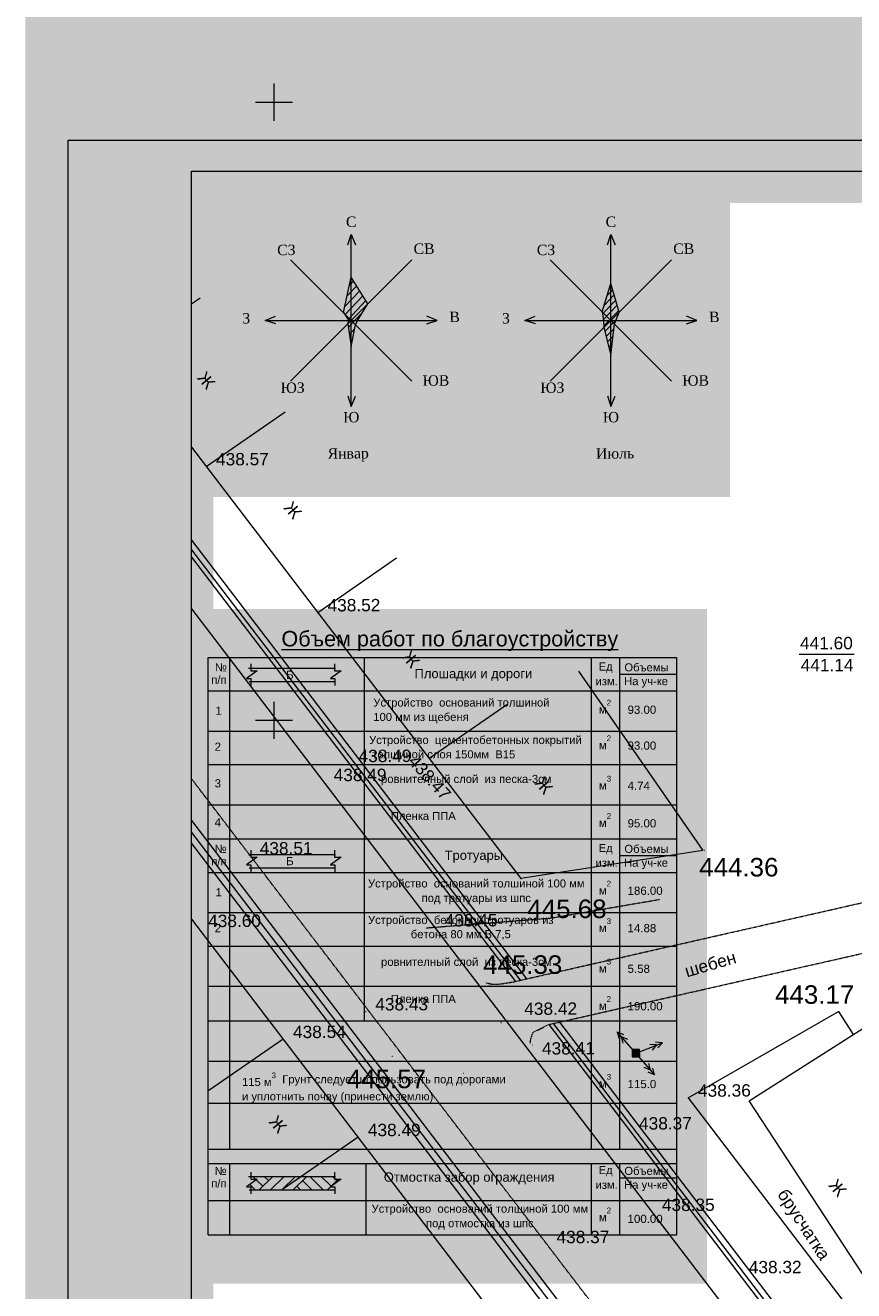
# Model space of a CAD drawing. Header units: millimetres. Extents: x 918404 to 1362154, y 4120617 to 4364104.
# Tile 167 of 256: x 1046704 to 1060104, y 4169400 to 4189872. Entities that reach past the tile are written whole.
import ezdxf

# ---------------------------------------------------------------- set-up
doc = ezdxf.new("R2010")
doc.units = ezdxf.units.MM
doc.header["$MEASUREMENT"] = 0
doc.linetypes.add('Д_ТРОТ_ТРУБА', pattern=[1.5, 0.75, -0.75])
for name, color, linetype, lineweight in [('(001) Сетка_Ном._пера__132', 132, 'Continuous', 18), ('(002) Рамка_Ном._пера__7', 7, 'Continuous', 18), ('(004) Точки рельефа_Ном._пера__7', 7, 'Continuous', 18), ('(007) Здания_Ном._пера__7', 7, 'Continuous', 18), ('(022) Возд. Линии_Ном._пера__240', 240, 'Continuous', 18), ('(022) Возд. Линии_Ном._пера__7', 7, 'Continuous', 18), ('(025) Дорога_Ном._пера__7', 7, 'Continuous', 18), ('0_Ном._пера__1', 1, 'Continuous', 18), ('0_Ном._пера__174', 174, 'Continuous', 18), ('0_Ном._пера__255', 255, 'Continuous', 18), ('0_Ном._пера__5', 5, 'Continuous', 18), ('0_Ном._пера__7', 7, 'Continuous', 18), ('111111111111_Ном._пера__7', 7, 'Continuous', 18), ('1_Ном._пера__7', 7, 'Continuous', 18), ('ВЫСОТА_Ном._пера__7', 7, 'Continuous', 18), ('Текст_Ном._пера__255', 255, 'Continuous', 18), ('Текст_Ном._пера__7', 7, 'Continuous', 18), ('ТОЧКИ_Ном._пера__6', 6, 'Continuous', 18)]:
    doc.layers.add(name, color=color, linetype=linetype, lineweight=lineweight)
for name, color, linetype, lineweight, true_color in [('(027) Гидрография_Ном._пера__8', 7, 'Continuous', 18, 0x136734), ('0_Ном._пера__250', 7, 'Continuous', 18, 0x494949), ('Канал Напор_Ном._пера__250', 7, 'Continuous', 18, 0x494949)]:
    doc.layers.add(name, color=color, linetype=linetype, lineweight=lineweight, true_color=true_color)
doc.styles.add('СГЕНЕРИР_СТИЛЬ_1', font='arial.ttf')
doc.styles.add('СГЕНЕРИР_СТИЛЬ_2', font='arial.ttf')
doc.styles.add('СГЕНЕРИР_СТИЛЬ_4', font='times.ttf')

msp = doc.modelspace()

# ---------------------------------------------------------------- hatches: boundary and pattern name
at = {"layer": '(022) Возд. Линии_Ном._пера__240', "linetype": 'Continuous'}
h = msp.add_hatch(color=256, dxfattribs=at)
h.paths.add_polyline_path([(1056520.2, 4173301.2), (1056522.6, 4173181.2), (1056642.5, 4173183.6), (1056640.1, 4173303.6)])
h.paths.add_polyline_path([(1056591.3, 4173242.4, -1), (1056571.3, 4173242.4, -1)], flags=0)
at = {"layer": '(022) Возд. Линии_Ном._пера__7', "linetype": 'Continuous'}
msp.add_hatch(color=256, dxfattribs=at).paths.add_polyline_path([(1056573.9, 4173249.1, 1), (1056588.8, 4173235.7, 1)])
msp.add_hatch(color=256, dxfattribs=at).paths.add_polyline_path([(1056573.9, 4173249.1, 1), (1056588.8, 4173235.7, 1)])
at = {"layer": '0_Ном._пера__1', "linetype": 'Continuous'}
h = msp.add_hatch(dxfattribs=at)
h.set_pattern_fill('Блоки_стеновые', color=256, style=0, pattern_type=2)
h.set_pattern_definition([(46.081, (1056242.39, 4185306.39), (-52.125, 54.1296), [])])
h.paths.add_polyline_path([(1056176.5, 4185697.5), (1056310.9, 4185231.9), (1056256.5, 4185097.5), (1056233.1, 4185040.9), (1056176.5, 4184537.5), (1056063.4, 4184984.4), (1056035.1, 4185238.9)])
at = {"layer": '0_Ном._пера__250', "linetype": 'Continuous'}
h = msp.add_hatch(dxfattribs=at)
h.set_pattern_fill('Грунт', color=256, style=0, pattern_type=2)
h.set_pattern_definition([(45, (295942.93, 4126321.94), (-275.77163, 275.77163), []), (45, (295851, 4126413.9), (-551.5433, 551.5433), []), (45, (295759.1, 4126505.8), (-551.5433, 551.5433), []), (135, (295667.16, 4126597.72), (91.923878, 91.923878), [389.99999, -389.99999])])
h.paths.add_polyline_path([(1050349.7, 4171249), (1050349.7, 4171206.4), (1050454.1, 4171206.4), (1050283.7, 4171081.7), (1050351.8, 4171081.7), (1050351.8, 4171025), (1051710.2, 4171025), (1051710.2, 4171081.7), (1051642, 4171081.7), (1051812.5, 4171206.4), (1051708.1, 4171206.4), (1051708.1, 4171249)])
at = {"layer": '0_Ном._пера__255', "linetype": 'Continuous'}
h = msp.add_hatch(color=256, dxfattribs=at)
h.paths.add_polyline_path([(1046704.3, 4191646.9), (1046704.3, 4157775.6), (1089562.6, 4157775.6), (1089562.6, 4191646.9)])
h.paths.add_polyline_path([(1049745.7, 4183065.4), (1049745.7, 4186999.8), (1061860, 4186999.8), (1061860, 4185902.9), (1067543.2, 4185902.9), (1067543.2, 4187020.4), (1073782.3, 4187020.4), (1073782.3, 4185067.9), (1074090.5, 4185067.9), (1074090.5, 4165239.1), (1073782.3, 4165239.1), (1073782.3, 4165313.9), (1069953.7, 4165313.9), (1069953.7, 4169186.3), (1049745.7, 4169186.3)], flags=0)
for points in [[(1058103.6, 4182240.2), (1049742.2, 4182240.2), (1049742.2, 4187172.1), (1058103.6, 4187172.1)], [(1049507.5, 4180430.1), (1049507.5, 4169512.8), (1057729.7, 4169512.8), (1057729.7, 4180430.1)]]:
    msp.add_hatch(color=256, dxfattribs=at).paths.add_polyline_path(points)
at = {"layer": '0_Ном._пера__5', "linetype": 'Continuous'}
h = msp.add_hatch(dxfattribs=at)
h.set_pattern_fill('Блоки_стеновые', color=256, style=0, pattern_type=2)
h.set_pattern_definition([(46.723, (1052092.37, 4185421.96), (-62.069, 65.918), [])])
h.paths.add_polyline_path([(1051936.2, 4185097.5), (1051848.9, 4185224.8), (1051976.2, 4185797.5), (1052244.9, 4185366.2), (1052076.2, 4185097.5), (1052046.9, 4185026.8), (1051976.2, 4184677.5), (1051919.6, 4185040.9)])
at = {"layer": 'Канал Напор_Ном._пера__250', "linetype": 'Continuous', "lineweight": 0, "true_color": 0x363636}
msp.add_hatch(color=250, dxfattribs=at).paths.add_polyline_path([(1050349.7, 4179472.4), (1050349.7, 4179429.8), (1050454.1, 4179429.8), (1050283.7, 4179305), (1050351.8, 4179305), (1050351.8, 4179248.4), (1051710.2, 4179248.4), (1051710.2, 4179305), (1051642, 4179305), (1051812.5, 4179429.8), (1051708.1, 4179429.8), (1051708.1, 4179472.4)])
at = {"layer": 'Канал Напор_Ном._пера__250', "linetype": 'Continuous', "lineweight": 0, "true_color": 0x121212}
msp.add_hatch(color=250, dxfattribs=at).paths.add_polyline_path([(1050349.7, 4176458.9), (1050349.7, 4176416.2), (1050454.1, 4176416.2), (1050283.7, 4176291.5), (1050351.8, 4176291.5), (1050351.8, 4176234.8), (1051710.2, 4176234.8), (1051710.2, 4176291.5), (1051642, 4176291.5), (1051812.5, 4176416.2), (1051708.1, 4176416.2), (1051708.1, 4176458.9)])

# ---------------------------------------------------------------- linework, layer by layer
at = {"layer": '(001) Сетка_Ном._пера__132', "linetype": 'Continuous'}
for p, q in [((1050726.3, 4188929), (1050726.3, 4188329)), ((1050426.3, 4188629), (1051026.3, 4188629)), ((1050726.3, 4178929), (1050726.3, 4178329)), ((1050426.3, 4178629), (1051026.3, 4178629))]:
    msp.add_line(p, q, dxfattribs=at)
at = {"layer": '(004) Точки рельефа_Ном._пера__7', "linetype": 'Continuous'}
for p, q in [((1049630.8, 4182736.9), (1049640.8, 4182736.9)), ((1051434.5, 4180373.8), (1051444.5, 4180373.8)), ((1051937.1, 4177935.2), (1051947.1, 4177935.2)), ((1053236.3, 4178013.2), (1053246.3, 4178013.2)), ((1051534.1, 4177627.5), (1051544.1, 4177627.5)), ((1050338.2, 4176441.3), (1050348.2, 4176441.3)), ((1054719.3, 4176070.3), (1054729.3, 4176070.3)), ((1053328.9, 4175276), (1053338.9, 4175276)), ((1049503.1, 4175269.5), (1049513.1, 4175269.5)), ((1052206.5, 4173917.7), (1052216.5, 4173917.7)), ((1054395.8, 4173738.8), (1054405.8, 4173738.8)), ((1050876.1, 4173470.6), (1050886.1, 4173470.6)), ((1057427.4, 4172522.3), (1057437.4, 4172522.3)), ((1052087.1, 4171884), (1052097.1, 4171884)), ((1056473.7, 4171991.6), (1056483.7, 4171991.6)), ((1056842.8, 4170672.3), (1056852.8, 4170672.3)), ((1055138.3, 4170152.4), (1055148.3, 4170152.4)), ((1058249.3, 4169665.3), (1058259.3, 4169665.3))]:
    msp.add_line(p, q, dxfattribs=at)
at = {"layer": '(007) Здания_Ном._пера__7', "linetype": 'Continuous'}
for p, q in [((1049395, 4185365.3), (1049533.6, 4185461.3)), ((1049630.8, 4182736.9), (1050906.4, 4183619.9)), ((1049395, 4183045.9), (1054719.3, 4176070.3)), ((1049395, 4181543.8), (1054812.9, 4174445.4)), ((1049395, 4181265.7), (1054632, 4174404.4)), ((1051434.5, 4180373.8), (1052710.1, 4181256.7)), ((1049395, 4180430.1), (1063324.9, 4162179.8)), ((1053236.3, 4178013.2), (1054511.9, 4178896.1)), ((1049395, 4177007.5), (1060712.6, 4162179.8)), ((1049395, 4176634.2), (1060427.6, 4162179.8)), ((1049395, 4175411.1), (1059494.1, 4162179.8)), ((1057427.4, 4172522.3), (1059857.8, 4173917.9)), ((1055172.7, 4173706.7), (1063963, 4162179.8)), ((1055346.6, 4173746.2), (1064175, 4162179.8)), ((1050876.1, 4173470.6), (1049672.2, 4172637.4)), ((1057427.4, 4172522.3), (1064811.3, 4162848.2)), ((1052087.1, 4171884), (1050883.2, 4171050.8))]:
    msp.add_line(p, q, dxfattribs=at)
at = {"layer": '(022) Возд. Линии_Ном._пера__7', "linetype": 'Continuous'}
for p, q in [((1056275.4, 4173585.9), (1056379.3, 4173544.5)), ((1056275.4, 4173585.9), (1056304.6, 4173477.9)), ((1056541.4, 4173287.2), (1056275.4, 4173585.9)), ((1056341.9, 4173511.2), (1056371.1, 4173403.3)), ((1056341.9, 4173511.2), (1056445.8, 4173469.8)), ((1056637.1, 4173264.5), (1057008.9, 4173412.1)), ((1056637.1, 4173264.5), (1057008.9, 4173412.1)), ((1056915.9, 4173375.2), (1056804.6, 4173384.8)), ((1056915.9, 4173375.2), (1056804.6, 4173384.8)), ((1056915.9, 4173375.2), (1056841.5, 4173291.8)), ((1056915.9, 4173375.2), (1056841.5, 4173291.8)), ((1057008.9, 4173412.1), (1056897.5, 4173421.7)), ((1057008.9, 4173412.1), (1056897.5, 4173421.7)), ((1057008.9, 4173412.1), (1056934.4, 4173328.7)), ((1057008.9, 4173412.1), (1056934.4, 4173328.7)), ((1056620.3, 4173196.7), (1056879.9, 4172892.5)), ((1056815, 4172968.5), (1056788.2, 4173077)), ((1056815, 4172968.5), (1056712.1, 4173012.1)), ((1056879.9, 4172892.5), (1056777, 4172936.1)), ((1056879.9, 4172892.5), (1056853.1, 4173001))]:
    msp.add_line(p, q, dxfattribs=at)
at = {"layer": '(022) Возд. Линии_Ном._пера__7', "linetype": 'Continuous', "flags": 128}
msp.add_lwpolyline([(1056640.1, 4173303.6), (1056520.2, 4173301.2), (1056522.6, 4173181.2), (1056642.5, 4173183.6)], close=True, dxfattribs=at)
msp.add_lwpolyline([(1056640.1, 4173303.6), (1056520.2, 4173301.2), (1056522.6, 4173181.2), (1056642.5, 4173183.6)], close=True, dxfattribs=at)
at = {"layer": '(022) Возд. Линии_Ном._пера__7', "linetype": 'Continuous'}
msp.add_circle((1056581.3, 4173242.4), 10, dxfattribs=at)
msp.add_circle((1056581.3, 4173242.4), 10, dxfattribs=at)
at = {"layer": '(025) Дорога_Ном._пера__7', "linetype": 'Д_ТРОТ_ТРУБА'}
for p, q in [((1049395, 4177677), (1061223.6, 4162179.8)), ((1056966.4, 4175726.3), (1055211.5, 4175425.4)), ((1055211.5, 4175425.4), (1053185.2, 4175264.6))]:
    msp.add_line(p, q, dxfattribs=at)
at = {"layer": '(027) Гидрография_Ном._пера__8', "linetype": 'Continuous'}
for p, q in [((1049395, 4181385.3), (1054709.8, 4174422)), ((1049395, 4176812.3), (1060563.5, 4162179.8)), ((1055243.5, 4173722.8), (1064054, 4162179.8))]:
    msp.add_line(p, q, dxfattribs=at)
at = {"layer": '0_Ном._пера__1', "linetype": 'Continuous'}
for p, q in [((1056035.1, 4185238.9), (1056176.5, 4185697.5)), ((1056310.9, 4185231.9), (1056176.5, 4185697.5)), ((1056035.1, 4185238.9), (1056056.5, 4185097.5)), ((1056256.5, 4185097.5), (1056310.9, 4185231.9)), ((1056056.5, 4185097.5), (1056063.4, 4184984.4)), ((1056063.4, 4184984.4), (1056176.5, 4184537.5)), ((1056176.5, 4184537.5), (1056233.1, 4185040.9)), ((1056233.1, 4185040.9), (1056256.5, 4185097.5)), ((1060112.1, 4179691.2), (1059220.3, 4179691.2))]:
    msp.add_line(p, q, dxfattribs=at)
at = {"layer": '0_Ном._пера__174', "linetype": 'Continuous', "flags": 128}
for points in [[(1047395, 4188014.6), (1089395.9, 4188014.6), (1089395.9, 4158734.6), (1047395, 4158734.6)], [(1049395, 4187514.6), (1088895.9, 4187514.6), (1088895.9, 4159234.6), (1049395, 4159234.6)]]:
    msp.add_lwpolyline(points, close=True, dxfattribs=at)
at = {"layer": '0_Ном._пера__5', "linetype": 'Continuous'}
for p, q in [((1051848.9, 4185224.8), (1051976.2, 4185797.5)), ((1052244.9, 4185366.2), (1051976.2, 4185797.5)), ((1052076.2, 4185097.5), (1052244.9, 4185366.2)), ((1051848.9, 4185224.8), (1051936.2, 4185097.5)), ((1051919.6, 4185040.9), (1051936.2, 4185097.5)), ((1051919.6, 4185040.9), (1051976.2, 4184677.5)), ((1051976.2, 4184677.5), (1052046.9, 4185026.8)), ((1052046.9, 4185026.8), (1052076.2, 4185097.5))]:
    msp.add_line(p, q, dxfattribs=at)
at = {"layer": '0_Ном._пера__7', "linetype": 'Continuous'}
for p, q in [((1051920.2, 4186318.4), (1051976.2, 4186489.7)), ((1051976.2, 4183705.3), (1051976.2, 4186489.7)), ((1051976.2, 4186489.7), (1052043, 4186320.4)), ((1056120.5, 4186318.4), (1056176.5, 4186489.7)), ((1056176.5, 4183705.3), (1056176.5, 4186489.7)), ((1056176.5, 4186489.7), (1056243.4, 4186320.4)), ((1050995.3, 4184116.6), (1052957, 4186078.4)), ((1050995.3, 4186078.4), (1052957, 4184116.6)), ((1055195.7, 4184116.6), (1057157.4, 4186078.4)), ((1055195.7, 4186078.4), (1057157.4, 4184116.6)), ((1050584, 4185097.5), (1050753.3, 4185164.3)), ((1053368.4, 4185097.5), (1053199.1, 4185164.3)), ((1054784.3, 4185097.5), (1054953.6, 4185164.3)), ((1057568.7, 4185097.5), (1057399.4, 4185164.3)), ((1050584, 4185097.5), (1053368.4, 4185097.5)), ((1050755.3, 4185041.5), (1050584, 4185097.5)), ((1053197, 4185041.5), (1053368.4, 4185097.5)), ((1054784.3, 4185097.5), (1057568.7, 4185097.5)), ((1054955.7, 4185041.5), (1054784.3, 4185097.5)), ((1057397.4, 4185041.5), (1057568.7, 4185097.5)), ((1051920.2, 4183876.6), (1051976.2, 4183705.3)), ((1051976.2, 4183705.3), (1052043, 4183874.6)), ((1056120.5, 4183876.6), (1056176.5, 4183705.3)), ((1056176.5, 4183705.3), (1056243.4, 4183874.6))]:
    msp.add_line(p, q, dxfattribs=at)
at = {"layer": '0_Ном._пера__7', "linetype": 'Д_ТРОТ_ТРУБА', "flags": 128}
for points in [[(1054151, 4174382.6), (1054267.3, 4174357.4), (1054390.4, 4174362.7), (1054578.9, 4174392.3), (1060768, 4175796.9), (1073122.5, 4179555.6), (1078444, 4182198.8)], [(1055172.7, 4173706.7), (1060973.3, 4175023.1), (1073418.9, 4178809.5), (1079212.4, 4181687.2)], [(1054870.7, 4173398.2), (1054882.1, 4173477.7), (1054918.4, 4173578.7), (1055172.7, 4173706.7)]]:
    msp.add_lwpolyline(points, dxfattribs=at)
at = {"layer": '0_Ном._пера__7', "linetype": 'Continuous', "flags": 128}
for points in [[(1055652.6, 4179421.9), (1057664.9, 4176523), (1054719.3, 4176070.3)], [(1059857.8, 4173917.9), (1060095.8, 4173544.1)]]:
    msp.add_lwpolyline(points, dxfattribs=at)
msp.add_lwpolyline([(1058410.6, 4172471.3), (1060608.2, 4173870.4), (1063379.4, 4169646.4), (1061181.8, 4168247.3)], close=True, dxfattribs=at)
at = {"layer": '1_Ном._пера__7', "linetype": 'Continuous'}
for p, q in [((1049662, 4179646.1), (1057235.5, 4179646.1)), ((1050006.2, 4179646.1), (1050006.2, 4176709.3)), ((1052186.5, 4179646.1), (1052186.5, 4176709.3)), ((1055858.5, 4179646.1), (1055858.5, 4176709.3)), ((1056317.5, 4179646.1), (1056317.5, 4176709.3)), ((1050315.2, 4179472.4), (1051722.6, 4179472.4)), ((1056317.5, 4179375.1), (1057235.5, 4179375.1)), ((1051721.9, 4179248.4), (1050325.3, 4179248.4)), ((1049662, 4179104.2), (1057235.5, 4179104.2)), ((1049662, 4178454), (1057235.5, 4178454)), ((1049662, 4177912.9), (1057235.5, 4177912.9)), ((1049662, 4177262.7), (1057235.5, 4177262.7)), ((1050006.2, 4176709.3), (1050006.2, 4174325.9)), ((1052186.5, 4176709.3), (1052186.5, 4173766.7)), ((1055858.5, 4176709.3), (1055858.5, 4174325.9)), ((1056317.5, 4176709.3), (1056317.5, 4174325.9)), ((1050315.2, 4176458.9), (1051722.6, 4176458.9)), ((1056317.5, 4176438.3), (1057235.5, 4176438.3)), ((1049662, 4176167.4), (1057235.5, 4176167.4)), ((1051721.9, 4176234.8), (1050325.3, 4176234.8)), ((1049662, 4175517.1), (1057235.5, 4175517.1)), ((1049662, 4174976.1), (1057235.5, 4174976.1)), ((1049662, 4174325.9), (1057235.5, 4174325.9)), ((1050006.2, 4174325.9), (1050006.2, 4171689.1)), ((1055858.5, 4174325.9), (1055858.5, 4171689.1)), ((1056317.5, 4174325.9), (1056317.5, 4171689.1)), ((1049662, 4173766.7), (1057235.5, 4173766.7)), ((1049662, 4173115.8), (1057235.5, 4173115.8)), ((1049662, 4172433), (1057235.5, 4172433)), ((1049662, 4171689.1), (1057235.5, 4171689.1)), ((1049662, 4171689.1), (1057235.5, 4171689.1)), ((1049662, 4171456.7), (1057235.5, 4171456.7)), ((1050006.2, 4171456.7), (1050006.2, 4170301.6)), ((1052217.9, 4170301.6), (1052217.9, 4171456.7)), ((1055858.5, 4171456.7), (1055858.5, 4170301.6)), ((1056317.5, 4171456.7), (1056317.5, 4170301.6)), ((1050315.2, 4171249), (1051722.6, 4171249)), ((1056317.5, 4171228.5), (1057235.5, 4171228.5)), ((1051721.9, 4171025), (1050325.3, 4171025)), ((1049662, 4170859.3), (1057235.5, 4170859.3)), ((1049662, 4170301.6), (1057235.5, 4170301.6))]:
    msp.add_line(p, q, dxfattribs=at)
at = {"layer": '1_Ном._пера__7', "linetype": 'Continuous', "flags": 128}
for points in [[(1049662, 4176709.3), (1049662, 4179646.1), (1057235.5, 4179646.1), (1057235.5, 4176706.2)], [(1050349.7, 4179540.6), (1050349.7, 4179429.8), (1050454.1, 4179429.8), (1050283.7, 4179305), (1050351.8, 4179305), (1050351.8, 4179192.4)], [(1051708.1, 4179540.6), (1051708.1, 4179429.8), (1051812.5, 4179429.8), (1051642, 4179305), (1051710.2, 4179305), (1051710.2, 4179192.4)], [(1049662, 4174325.9), (1049662, 4176709.3), (1057235.5, 4176709.3), (1057235.5, 4174325.9)], [(1050349.7, 4176527.1), (1050349.7, 4176416.2), (1050454.1, 4176416.2), (1050283.7, 4176291.5), (1050351.8, 4176291.5), (1050351.8, 4176178.8)], [(1051708.1, 4176527.1), (1051708.1, 4176416.2), (1051812.5, 4176416.2), (1051642, 4176291.5), (1051710.2, 4176291.5), (1051710.2, 4176178.8)], [(1049662, 4171689.1), (1049662, 4174325.9)], [(1057235.5, 4174325.9), (1057235.5, 4171689.1)], [(1049662, 4170301.6), (1049662, 4171689.1)], [(1057235.5, 4171689.1), (1057235.5, 4170301.6)], [(1050349.7, 4171317.2), (1050349.7, 4171206.4), (1050454.1, 4171206.4), (1050283.7, 4171081.7), (1050351.8, 4171081.7), (1050351.8, 4170969)], [(1051708.1, 4171317.2), (1051708.1, 4171206.4), (1051812.5, 4171206.4), (1051642, 4171081.7), (1051710.2, 4171081.7), (1051710.2, 4170969)]]:
    msp.add_lwpolyline(points, dxfattribs=at)
at = {"layer": 'ТОЧКИ_Ном._пера__6', "linetype": 'Continuous'}
for p, q in [((1057682.6, 4176525.7), (1057692.6, 4176525.7)), ((1054719.3, 4176070.3), (1054729.3, 4176070.3)), ((1054205.7, 4174331.2), (1054215.7, 4174331.2)), ((1059857.8, 4173917.9), (1059867.8, 4173917.9)), ((1054900.6, 4173376.2), (1054910.6, 4173376.2)), ((1056580.5, 4173239.9), (1056590.5, 4173239.9)), ((1052634.6, 4173196.7), (1052644.6, 4173196.7)), ((1053789.9, 4172919.2), (1053799.9, 4172919.2)), ((1058410.6, 4172471.3), (1058420.6, 4172471.3))]:
    msp.add_line(p, q, dxfattribs=at)

# ---------------------------------------------------------------- texts
at = {"layer": '(002) Рамка_Ном._пера__7', "linetype": 'Continuous', "char_height": 200, "attachment_point": 7, "style": 'СГЕНЕРИР_СТИЛЬ_1'}
for s, insert, rotation in [('{шебен}', (1057406.4, 4174466.2), 16.18183), ('{брусчатка}', (1058808.7, 4170929.7), 303.14644)]:
    msp.add_mtext(s, dxfattribs=dict(at, insert=insert, rotation=rotation))
at = {"layer": '(004) Точки рельефа_Ном._пера__7', "linetype": 'Continuous', "char_height": 200, "attachment_point": 7, "style": 'СГЕНЕРИР_СТИЛЬ_1'}
for s, insert, rotation in [('{438.57}', (1049789.4, 4182749.3), 0.19445), ('{438.52}', (1051593.1, 4180386.6), 0.19445), ('{438.49}', (1052095.7, 4177948), 0.19445), ('{438.47}', (1052884.6, 4177949.9), 312.07755), ('{438.49}', (1051692.7, 4177640.4), 0.19445), ('{438.51}', (1050496.8, 4176454.1), 0.19445), ('{438.60}', (1049661.7, 4175279.8), 0.19445), ('{438.45}', (1053487.5, 4175288.8), 0.19445), ('{438.43}', (1052365.1, 4173930.5), 0.19445), ('{438.42}', (1054775.4, 4173858.7), 0.19445), ('{438.54}', (1051034.7, 4173483.4), 0.19445), ('{438.41}', (1055062.1, 4173217.5), 0.19445), ('{438.36}', (1057586, 4172535.1), 0.19445), ('{438.37}', (1056632.3, 4172003.9), 0.19445), ('{438.49}', (1052245.8, 4171896.8), 0.19445), ('{438.35}', (1057001.4, 4170685.1), 0.19445), ('{438.37}', (1055296.9, 4170164.8), 0.19445), ('{438.32}', (1058407.9, 4169678.1), 0.19445)]:
    msp.add_mtext(s, dxfattribs=dict(at, insert=insert, rotation=rotation))
at = {"layer": '(007) Здания_Ном._пера__7', "linetype": 'Continuous', "char_height": 200, "attachment_point": 7, "rotation": 309.87588, "style": 'СГЕНЕРИР_СТИЛЬ_1'}
for insert in [(1049473.9, 4184161.8), (1050873.4, 4182062.8), (1052782.5, 4179650.6), (1054933, 4177609.7), (1050630.9, 4172127), (1059685.2, 4171099.8)]:
    msp.add_mtext('{Ж}', dxfattribs=dict(at, insert=insert))
at = {"layer": '111111111111_Ном._пера__7', "linetype": 'Continuous', "char_height": 168.75, "attachment_point": 2, "rotation": 0.60736, "style": 'СГЕНЕРИР_СТИЛЬ_4'}
for s, insert in [('{С}', (1051975.2, 4186778.2)), ('{С}', (1056175.6, 4186778.2)), ('{СЗ}', (1050926.1, 4186323.2)), ('{СВ}', (1053153.5, 4186342.8)), ('{СЗ}', (1055126.5, 4186323.2)), ('{СВ}', (1057353.8, 4186342.8)), ('{З}', (1050278.1, 4185216.5)), ('{В}', (1053647.7, 4185239.5)), ('{З}', (1054478.4, 4185216.5)), ('{В}', (1057848.1, 4185239.5)), ('{ЮЗ}', (1051028.2, 4184093.7)), ('{ЮВ}', (1053345.7, 4184210.5)), ('{ЮЗ}', (1055228.6, 4184093.7)), ('{ЮВ}', (1057546.1, 4184210.5)), ('{Ю}', (1051975.2, 4183616.8)), ('{Ю}', (1056175.6, 4183616.8)), ('{Январ }', (1051926.3, 4183031.5)), ('{Июль }', (1056243.1, 4183031.1))]:
    msp.add_mtext(s, dxfattribs=dict(at, insert=insert))
at = {"layer": 'ВЫСОТА_Ном._пера__7', "linetype": 'Continuous', "char_height": 300, "attachment_point": 4, "style": 'СГЕНЕРИР_СТИЛЬ_1'}
for s, insert in [('{444.36}', (1057605.1, 4176249.6)), ('{445.68}', (1054824.7, 4175576.6)), ('{445.33}', (1054108.9, 4174673.8)), ('{443.17}', (1058832, 4174189.1)), ('{445.57}', (1051905.7, 4172823.6))]:
    msp.add_mtext(s, dxfattribs=dict(at, insert=insert))
at = {"layer": 'Текст_Ном._пера__255', "linetype": 'Continuous', "char_height": 132.73, "attachment_point": 7, "style": 'СГЕНЕРИР_СТИЛЬ_1'}
for insert in [(1050923.4, 4179297.9), (1050923.4, 4176284.4)]:
    msp.add_mtext('{Б}', dxfattribs=dict(at, insert=insert))
at = {"layer": 'Текст_Ном._пера__7', "linetype": 'Continuous'}
for s, insert, char_height, attachment_point, style in [('{\\LОбъем работ по благоустройству}', (1050847.1, 4179748.4), 250, 7, 'СГЕНЕРИР_СТИЛЬ_2'), ('{441.60}', (1059235.4, 4179774.3), 200, 7, 'СГЕНЕРИР_СТИЛЬ_2'), ('{ №}', (1049720.9, 4179420.5), 130.05, 7, 'СГЕНЕРИР_СТИЛЬ_2'), ('{Объемы}', (1056394.4, 4179418.3), 130.05, 7, 'СГЕНЕРИР_СТИЛЬ_2'), ('{441.14}', (1059246.9, 4179421.6), 200, 7, 'СГЕНЕРИР_СТИЛЬ_2'), ('{п/п}', (1049712, 4179215.9), 130.05, 7, 'СГЕНЕРИР_СТИЛЬ_2'), ('{Плошадки и дороги }', (1053000.4, 4179264.4), 150, 7, 'СГЕНЕРИР_СТИЛЬ_2'), ('{Ед}', (1055977.9, 4179396.1), 130.05, 7, 'СГЕНЕРИР_СТИЛЬ_2'), ('{изм.}', (1055928.4, 4179193), 130.05, 7, 'СГЕНЕРИР_СТИЛЬ_2'), ('{На уч-ке}', (1056390.2, 4179157.5), 130.05, 7, 'СГЕНЕРИР_СТИЛЬ_2'), ('{м\\A1{\\H0.7x;\\S2^  ;}}', (1055980.9, 4178738.1), 132.729, 7, 'СГЕНЕРИР_СТИЛЬ_1'), ('{1}', (1049782.1, 4178717.3), 132.73, 7, 'СГЕНЕРИР_СТИЛЬ_1'), ('{93.00}', (1056446.6, 4178731.1), 132.73, 7, 'СГЕНЕРИР_СТИЛЬ_1'), ('{м\\A1{\\H0.7x;\\S2^  ;}}', (1055980.9, 4178160.7), 132.729, 7, 'СГЕНЕРИР_СТИЛЬ_1'), ('{2}', (1049766.5, 4178134.4), 132.73, 7, 'СГЕНЕРИР_СТИЛЬ_1'), ('{93.00}', (1056446.6, 4178151.6), 132.73, 7, 'СГЕНЕРИР_СТИЛЬ_1'), ('{ровнителный слой  из песка-3см}', (1052458.8, 4177745.1), 130.05, 1, 'СГЕНЕРИР_СТИЛЬ_1'), ('{м\\A1{\\H0.7x;\\S3^  ;}}', (1055980.9, 4177507.2), 132.729, 7, 'СГЕНЕРИР_СТИЛЬ_1'), ('{3}', (1049766.5, 4177540.6), 132.73, 7, 'СГЕНЕРИР_СТИЛЬ_1'), ('{4.74}', (1056446.6, 4177502), 132.73, 7, 'СГЕНЕРИР_СТИЛЬ_1'), ('{Пленка ППА}', (1052616.9, 4177145.5), 130.05, 1, 'СГЕНЕРИР_СТИЛЬ_1'), ('{м\\A1{\\H0.7x;\\S2^  ;}}', (1055980.9, 4176902.6), 132.729, 7, 'СГЕНЕРИР_СТИЛЬ_1'), ('{4}', (1049766.5, 4176911.7), 132.73, 7, 'СГЕНЕРИР_СТИЛЬ_1'), ('{95.00}', (1056446.6, 4176893.7), 132.73, 7, 'СГЕНЕРИР_СТИЛЬ_1'), ('{ №}', (1049715.7, 4176483.7), 130.05, 7, 'СГЕНЕРИР_СТИЛЬ_2'), ('{Тротуары }', (1053486.7, 4176324.9), 150, 7, 'СГЕНЕРИР_СТИЛЬ_2'), ('{Ед}', (1055977.9, 4176459.3), 130.05, 7, 'СГЕНЕРИР_СТИЛЬ_2'), ('{Объемы}', (1056394.4, 4176481.5), 130.05, 7, 'СГЕНЕРИР_СТИЛЬ_2'), ('{п/п}', (1049712, 4176279.1), 130.05, 7, 'СГЕНЕРИР_СТИЛЬ_2'), ('{изм.}', (1055928.4, 4176256.2), 130.05, 7, 'СГЕНЕРИР_СТИЛЬ_2'), ('{На уч-ке}', (1056390.2, 4176220.7), 130.05, 7, 'СГЕНЕРИР_СТИЛЬ_2'), ('{1}', (1049782.1, 4175780.5), 132.73, 7, 'СГЕНЕРИР_СТИЛЬ_1'), ('{м\\A1{\\H0.7x;\\S2^  ;}}', (1055980.9, 4175809.6), 132.729, 7, 'СГЕНЕРИР_СТИЛЬ_1'), ('{186.00}', (1056446.6, 4175802.6), 132.73, 7, 'СГЕНЕРИР_СТИЛЬ_1'), ('{2}', (1049766.5, 4175197.6), 132.73, 7, 'СГЕНЕРИР_СТИЛЬ_1'), ('{м\\A1{\\H0.7x;\\S3^  ;}}', (1055980.9, 4175203.4), 132.729, 7, 'СГЕНЕРИР_СТИЛЬ_1'), ('{14.88}', (1056446.6, 4175197.9), 132.73, 7, 'СГЕНЕРИР_СТИЛЬ_1'), ('{ровнителный слой  из песка-3см}', (1052458.8, 4174785.6), 130.05, 1, 'СГЕНЕРИР_СТИЛЬ_1'), ('{м\\A1{\\H0.7x;\\S3^  ;}}', (1055980.9, 4174547.8), 132.729, 7, 'СГЕНЕРИР_СТИЛЬ_1'), ('{5.58}', (1056446.6, 4174540.3), 132.73, 7, 'СГЕНЕРИР_СТИЛЬ_1'), ('{Пленка ППА}', (1052616.9, 4174186), 130.05, 1, 'СГЕНЕРИР_СТИЛЬ_1'), ('{м\\A1{\\H0.7x;\\S2^  ;}}', (1055980.9, 4173943.1), 132.729, 7, 'СГЕНЕРИР_СТИЛЬ_1'), ('{190.00}', (1056446.6, 4173934.2), 132.73, 7, 'СГЕНЕРИР_СТИЛЬ_1'), ('{м\\A1{\\H0.7x;\\S3^  ;}}', (1055980.9, 4172683.1), 132.729, 7, 'СГЕНЕРИР_СТИЛЬ_1'), ('{115.0}', (1056446.6, 4172675.7), 132.73, 7, 'СГЕНЕРИР_СТИЛЬ_1'), ('{ №}', (1049715.7, 4171273.8), 130.05, 7, 'СГЕНЕРИР_СТИЛЬ_2'), ('{Ед}', (1055977.9, 4171249.5), 130.05, 7, 'СГЕНЕРИР_СТИЛЬ_2'), ('{Объемы}', (1056394.4, 4171271.7), 130.05, 7, 'СГЕНЕРИР_СТИЛЬ_2'), ('{п/п}', (1049712, 4171069.3), 130.05, 7, 'СГЕНЕРИР_СТИЛЬ_2'), ('{Отмостка забор ограждения}', (1052503, 4171117.7), 150, 7, 'СГЕНЕРИР_СТИЛЬ_2'), ('{изм.}', (1055928.4, 4171046.4), 130.05, 7, 'СГЕНЕРИР_СТИЛЬ_2'), ('{На уч-ке}', (1056390.2, 4171010.9), 130.05, 7, 'СГЕНЕРИР_СТИЛЬ_2'), ('{м\\A1{\\H0.7x;\\S2^  ;}}', (1055980.9, 4170522.5), 132.729, 7, 'СГЕНЕРИР_СТИЛЬ_1'), ('{100.00}', (1056446.6, 4170494.3), 132.73, 7, 'СГЕНЕРИР_СТИЛЬ_1')]:
    msp.add_mtext(s, dxfattribs=dict(at, insert=insert, char_height=char_height, attachment_point=attachment_point, style=style))
at = {"layer": 'Текст_Ном._пера__7', "linetype": 'Continuous', "char_height": 130.05, "style": 'СГЕНЕРИР_СТИЛЬ_1'}
for s, insert, attachment_point, line_spacing_factor in [('{Устройство  оснований толшиной \\P100 мм из щебеня }', (1052332.9, 4178980.6), 1, 1.072581), ('{Устройство  цементобетонных покрытий\\P толшиной слоя 150мм  В15}', (1052265.1, 4178375.5), 1, 1.074758), ('{Устройство  оснований толшиной 100 мм \\Pпод тротуары из шпс}', (1053998.7, 4176053.6), 2, 1.083719), ('{Устройство  бетонной тротуаров из \\Pбетона 80 мм В 7,5}', (1053748.4, 4175463.4), 2, 1.061316), ('{115 м\\A1{\\H0.7x;\\S3^  ;}  Грунт следует использовать под дорогами \\Pи уплотнить почву (принести землю)}', (1050209.8, 4172930.1), 1, 1.07327), ('{Устройство  оснований толшиной 100 мм \\Pпод отмостка из шпс}', (1054056.9, 4170792.1), 2, 1.084755)]:
    msp.add_mtext(s, dxfattribs=dict(at, insert=insert, attachment_point=attachment_point, line_spacing_factor=line_spacing_factor))

doc.saveas('drawing.dxf')
